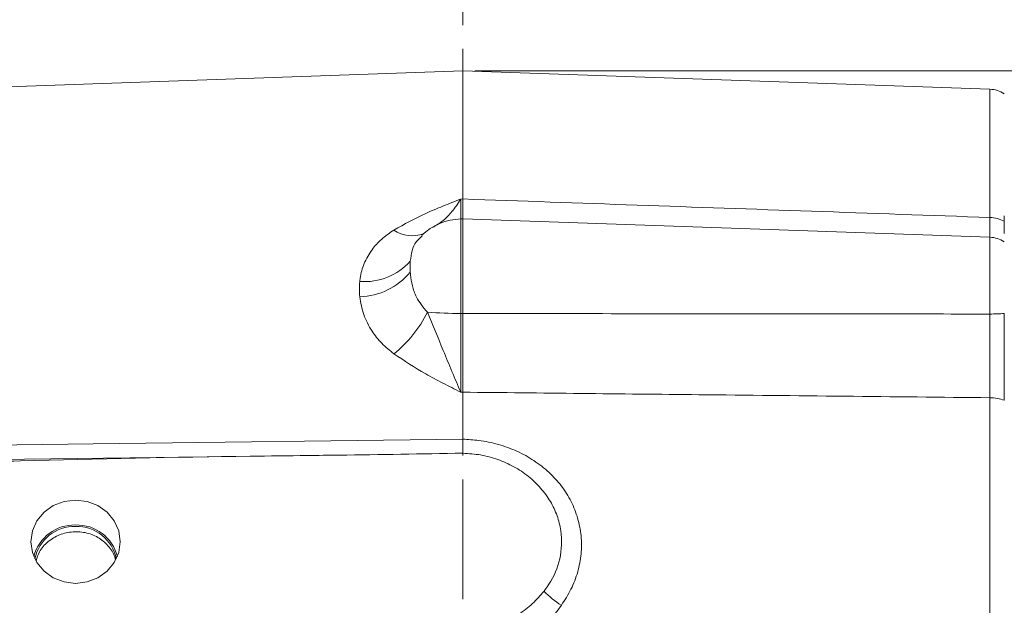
# Model space of a CAD drawing. Header units: inches. Extents: x 0.3 to 33.9, y 0.2 to 21.6.
# Tile 12 of 23: x 21.1 to 25.2, y 11.3 to 13.7. Entities that reach past the tile are written whole.
import ezdxf

# ---------------------------------------------------------------- set-up
doc = ezdxf.new("R2010")
doc.units = ezdxf.units.IN
doc.header["$MEASUREMENT"] = 0
doc.linetypes.add('CENTERX2', pattern=[0.8, 0.5, -0.1, 0.1, -0.1])
doc.layers.add('SLD-0', color=7, linetype='Continuous', lineweight=15)
doc.styles.add('SLDTEXTSTYLE0', font='TXT', dxfattribs={"width": 0.75})
doc.dimstyles.new('SLDDIMSTYLE0', dxfattribs={"dimtxt": 0.25, "dimasz": 0.13, "dimexe": 0, "dimexo": 0.0625, "dimgap": 0.0625, "dimtad": 0, "dimtih": 1, "dimtoh": 1, "dimrnd": 1e-09, "dimzin": 12, "dimdsep": 46, "dimtxsty": 'SLDTEXTSTYLE0', "dimsah": 1, "dimcen": 0.09, "dimadec": 0, "dimazin": 3, "dimtfac": 1, "dimtofl": 0, "dimtmove": 0, "dimatfit": 3, "dimfxl": 1, "dimfrac": 2, "dimtolj": 1, "dimtzin": 12, "dimarcsym": 0})

# ---------------------------------------------------------------- blocks, each defined once
blk = doc.blocks.new('_D_7')
at = {"layer": 'SLD-0'}
for p, q in [((26.938, 12.1142), (26.938, 15.5199)), ((24.3753, 15.4317), (24.3245, 15.4317)), ((24.3245, 15.4317), (24.3245, 15.0349)), ((25.5183, 15.4317), (25.569, 15.4317)), ((25.569, 15.4317), (25.569, 15.0349)), ((22.9555, 15.3949), (24.2358, 15.3949)), ((26.938, 15.3949), (25.6578, 15.3949)), ((24.3245, 15.0349), (24.3753, 15.0349)), ((25.569, 15.0349), (25.5183, 15.0349))]:
    blk.add_line(p, q, dxfattribs=at)
for points in [[(22.9555, 15.3949), (23.0855, 15.3749), (23.0855, 15.4149)], [(26.938, 15.3949), (26.808, 15.4149), (26.808, 15.3749)]]:
    blk.add_solid(points, dxfattribs=at)
at = {"layer": 'SLD-0', "char_height": 0.25, "attachment_point": 1, "style": 'SLDTEXTSTYLE0'}
for s, insert in [('3.98', (24.522, 15.8048, -1.544)), ('101.16', (24.4388, 15.3571, -1.544))]:
    blk.add_mtext(s, dxfattribs=dict(at, insert=insert))
blk = doc.blocks.new('_D_8')
at = {"layer": 'SLD-0'}
for p, q in [((18.3875, 12.6207), (18.3875, 14.2865)), ((20.1001, 14.1983), (20.0493, 14.1983)), ((20.0493, 14.1983), (20.0493, 13.8014)), ((21.243, 14.1983), (21.2938, 14.1983)), ((21.2938, 14.1983), (21.2938, 13.8014)), ((18.3875, 14.1615), (19.9605, 14.1615)), ((22.9555, 14.1615), (21.3826, 14.1615)), ((20.0493, 13.8014), (20.1001, 13.8014)), ((21.2938, 13.8014), (21.243, 13.8014))]:
    blk.add_line(p, q, dxfattribs=at)
for points in [[(18.3875, 14.1615), (18.5175, 14.1415), (18.5175, 14.1815)], [(22.9555, 14.1615), (22.8255, 14.1815), (22.8255, 14.1415)]]:
    blk.add_solid(points, dxfattribs=at)
at = {"layer": 'SLD-0', "char_height": 0.25, "attachment_point": 1, "style": 'SLDTEXTSTYLE0'}
for s, insert in [('4.57', (20.2467, 14.5714, -1.544)), ('116.03', (20.1636, 14.1237, -1.544))]:
    blk.add_mtext(s, dxfattribs=dict(at, insert=insert))
blk = doc.blocks.new('_D_9')
at = {"layer": 'SLD-0'}
for p, q in [((25.53, 13.4437), (25.53, 14.2865)), ((23.7637, 14.1983), (23.7129, 14.1983)), ((23.7129, 14.1983), (23.7129, 13.8014)), ((24.7219, 14.1983), (24.7727, 14.1983)), ((24.7727, 14.1983), (24.7727, 13.8014)), ((22.9555, 14.1615), (23.6241, 14.1615)), ((25.53, 14.1615), (24.8615, 14.1615)), ((23.7129, 13.8014), (23.7637, 13.8014)), ((24.7727, 13.8014), (24.7219, 13.8014))]:
    blk.add_line(p, q, dxfattribs=at)
for points in [[(22.9555, 14.1615), (23.0855, 14.1415), (23.0855, 14.1815)], [(25.53, 14.1615), (25.4, 14.1815), (25.4, 14.1415)]]:
    blk.add_solid(points, dxfattribs=at)
at = {"layer": 'SLD-0', "char_height": 0.25, "attachment_point": 1, "style": 'SLDTEXTSTYLE0'}
for s, insert in [('2.57', (23.818, 14.5714, -1.544)), ('65.39', (23.8272, 14.1237, -1.544))]:
    blk.add_mtext(s, dxfattribs=dict(at, insert=insert))
blk = doc.blocks.new('_D_10')
at = {"layer": 'SLD-0'}
for p, q in [((23.0055, 13.5316), (31.06, 13.5316)), ((30.935, 13.5316), (30.935, 10.1526)), ((30.3636, 9.7786), (30.3128, 9.7786)), ((30.3128, 9.7786), (30.3128, 9.3817)), ((31.5065, 9.7786), (31.5573, 9.7786)), ((31.5573, 9.7786), (31.5573, 9.3817)), ((30.3128, 9.3817), (30.3636, 9.3817)), ((31.5573, 9.3817), (31.5065, 9.3817)), ((30.935, 5.952), (30.935, 9.3309)), ((26.5026, 5.952), (31.06, 5.952))]:
    blk.add_line(p, q, dxfattribs=at)
for points in [[(30.935, 13.5316), (30.915, 13.4016), (30.955, 13.4016)], [(30.935, 5.952), (30.955, 6.082), (30.915, 6.082)]]:
    blk.add_solid(points, dxfattribs=at)
at = {"layer": 'SLD-0', "char_height": 0.25, "attachment_point": 1, "style": 'SLDTEXTSTYLE0'}
for s, insert in [('7.58', (30.5102, 10.1516, -1.544)), ('192.52', (30.4271, 9.704, -1.544))]:
    blk.add_mtext(s, dxfattribs=dict(at, insert=insert))

msp = doc.modelspace()

# ---------------------------------------------------------------- linework, layer by layer
at = {"color": 7, "linetype": 'Continuous', "lineweight": 15}
for p, q in [((22.9555, 13.5316), (19.4069, 13.4077)), ((25.1597, 13.4546), (22.9555, 13.5316)), ((22.9555, 12.9956), (22.9555, 13.5316)), ((22.9468, 12.9953), (22.9555, 12.9956)), ((22.9555, 12.9126), (22.9468, 12.9123)), ((25.1597, 12.8356), (22.9555, 12.9126)), ((22.9555, 12.9126), (22.9555, 12.5171)), ((22.9468, 12.5171), (22.9555, 12.5171)), ((22.9555, 12.1878), (22.9468, 12.1877)), ((22.9555, 11.9911), (22.9555, 12.1878)), ((25.1597, 8.7387), (25.1597, 12.1645)), ((22.9555, 11.9911), (22.9555, 11.9911)), ((22.003, 11.9193), (20.2067, 11.8966))]:
    msp.add_line(p, q, dxfattribs=at)
at = {"color": 8, "linetype": 'Continuous', "lineweight": 15}
for p, q in [((25.1597, 12.9182), (25.1597, 13.4546)), ((22.9468, 12.9123), (22.9468, 12.5171)), ((25.1597, 12.5146), (25.1597, 12.8356))]:
    msp.add_line(p, q, dxfattribs=at)
at = {"color": 7, "linetype": 'Continuous', "lineweight": 15, "flags": 128}
for points in [[(20.2097, 11.9558), (20.4496, 11.9589), (21.409, 11.9712), (22.9555, 11.9911)], [(21.3355, 11.7369), (21.2872, 11.7309), (21.2422, 11.7135), (21.2035, 11.6858), (21.1738, 11.6497), (21.1552, 11.6077), (21.1488, 11.5625), (21.1552, 11.5174), (21.1738, 11.4754), (21.2035, 11.4393), (21.2422, 11.4116), (21.2872, 11.3942), (21.3355, 11.3882), (21.3839, 11.3942), (21.4289, 11.4116), (21.4676, 11.4393), (21.4972, 11.4754), (21.5159, 11.5174), (21.5223, 11.5625), (21.5159, 11.6077), (21.4972, 11.6497), (21.4676, 11.6858), (21.4289, 11.7135), (21.3839, 11.7309), (21.3355, 11.7369)]]:
    msp.add_lwpolyline(points, dxfattribs=at)
at = {"color": 7, "linetype": 'Continuous', "lineweight": 15}
for centre, radius, start, end in [((25.1555, 13.3347), 0.12, 57.4864, 88), ((22.9555, 12.6625), 0.25, 92, 133.4921), ((25.1564, 12.7792), 0.139, 62.7512, 88.6215), ((25.1555, 12.7157), 0.12, 57.4864, 88), ((22.5437, 12.9085), 0.2586, 265.6603, 317.8804), ((22.514, 12.8758), 0.2895, 271.9959, 319.9014), ((22.3468, 12.7496), 0.5134, 308.5677, 333.654), ((22.9483, 14.6592), 2.1421, 266.2143, 269.9616), ((25.1581, 13.3014), 0.7868, 270.119, 274.5154), ((25.1573, 11.9752), 0.1893, 70.6432, 89.2616), ((21.3306, 11.4574), 0.1752, 88.3933, 165.6458), ((21.3304, 11.4586), 0.1678, 88.2308, 169.0909), ((21.3405, 11.4574), 0.1752, 14.3539, 91.607), ((21.3407, 11.4586), 0.1678, 10.9098, 91.7686), ((23.5873, 11.6415), 0.4092, 224.3359, 237.4492)]:
    msp.add_arc(centre, radius, start, end, dxfattribs=at)
at = {"color": 8, "linetype": 'Continuous', "lineweight": 15}
msp.add_arc((22.7432, 12.9756), 0.134, 235.2394, 290.6812, dxfattribs=at)
at = {"color": 7, "linetype": 'Continuous', "lineweight": 15}
msp.add_ellipse((22.9514, 11.5697), major_axis=(0.4929, -0.0872), ratio=0.962793, start_param=4.889568, end_param=5.863291, dxfattribs=at)
for points, knots in [([(22.6668, 12.8656), (22.7102, 12.8896), (22.7757, 12.926), (22.872, 12.9661), (22.9215, 12.9856), (22.9466, 12.9952), (22.9468, 12.9953)], [0, 0, 0, 0, 0.493398, 0.745029, 0.997453, 1, 1, 1, 1]), ([(22.9555, 12.9956), (22.9555, 12.9808), (22.9555, 12.9507), (22.9555, 12.9217), (22.9555, 12.9141), (22.9555, 12.9103)], [0, 0, 0, 0, 0.329951, 0.67005, 1, 1, 1, 1]), ([(22.9555, 12.9956), (23.4413, 12.9786), (24.1761, 12.9529), (24.9108, 12.927), (25.1597, 12.9182)], [0, 0, 0, 0, 0.661168, 1, 1, 1, 1]), ([(25.22, 12.925), (25.22, 12.9077), (25.22, 12.8761), (25.22, 12.8591), (25.22, 12.8513)], [0, 0, 0, 0, 0.545289, 1, 1, 1, 1]), ([(22.5241, 12.6507), (22.5247, 12.6553), (22.5278, 12.6808), (22.5404, 12.7267), (22.5711, 12.7812), (22.6132, 12.8286), (22.6488, 12.8531), (22.6668, 12.8656)], [0, 0, 0, 0, 0.054788, 0.306863, 0.566571, 0.779998, 1, 1, 1, 1]), ([(22.7355, 12.7351), (22.735, 12.7277), (22.7342, 12.713), (22.735, 12.6972), (22.7355, 12.6893)], [0, 0, 0, 0, 0.500002, 1, 1, 1, 1]), ([(22.7355, 12.6893), (22.7357, 12.6859), (22.7372, 12.6676), (22.7433, 12.6329), (22.761, 12.5771), (22.7897, 12.5424), (22.8068, 12.5218)], [0, 0, 0, 0, 0.061604, 0.328469, 0.601193, 1, 1, 1, 1]), ([(22.5241, 12.5865), (22.5233, 12.5973), (22.5216, 12.6189), (22.5233, 12.6401), (22.5241, 12.6507)], [0, 0, 0, 0, 0.499999, 1, 1, 1, 1]), ([(22.6668, 12.3482), (22.6493, 12.3624), (22.6137, 12.3913), (22.5705, 12.4471), (22.5368, 12.513), (22.5284, 12.5617), (22.5241, 12.5865)], [0, 0, 0, 0, 0.213359, 0.43352, 0.711269, 1, 1, 1, 1]), ([(22.8068, 12.5218), (22.8293, 12.4682), (22.8647, 12.3838), (22.9102, 12.2723), (22.9343, 12.2156), (22.9467, 12.1879), (22.9468, 12.1877)], [0, 0, 0, 0, 0.458944, 0.721864, 0.997669, 1, 1, 1, 1]), ([(22.9468, 12.5171), (22.9467, 12.4894), (22.9464, 12.4332), (22.9462, 12.3485), (22.9463, 12.2644), (22.9467, 12.2135), (22.9468, 12.1877)], [0, 0, 0, 0, 0.239385, 0.485722, 0.738731, 1, 1, 1, 1]), ([(22.9555, 12.5171), (22.9555, 12.4886), (22.9555, 12.4308), (22.9555, 12.3453), (22.9555, 12.2623), (22.9555, 12.2129), (22.9555, 12.1878)], [0, 0, 0, 0, 0.246214, 0.500001, 0.746214, 1, 1, 1, 1]), ([(22.9555, 12.5171), (23.3447, 12.5164), (24.0794, 12.5152), (24.8142, 12.5148), (25.1597, 12.5146)], [0, 0, 0, 0, 0.5296757, 1, 1, 1, 1]), ([(25.1597, 12.1645), (25.1598, 12.1902), (25.16, 12.2425), (25.1601, 12.33), (25.16, 12.422), (25.1598, 12.4834), (25.1597, 12.5146)], [0, 0, 0, 0, 0.245724, 0.500001, 0.745723, 1, 1, 1, 1]), ([(25.22, 12.517), (25.22, 12.4884), (25.22, 12.4302), (25.22, 12.3433), (25.22, 12.259), (25.22, 12.1965), (25.22, 12.1628), (25.22, 12.1538)], [0, 0, 0, 0, 0.225411, 0.45736, 0.682763, 0.914703, 1, 1, 1, 1]), ([(25.22, 12.5151), (25.22, 12.4826), (25.22, 12.4225), (25.22, 12.3347), (25.22, 12.2493), (25.22, 12.1967), (25.22, 12.1684)], [0, 0, 0, 0, 0.266854, 0.494133, 0.728006, 1, 1, 1, 1]), ([(22.9468, 12.1877), (22.9466, 12.1878), (22.9215, 12.2003), (22.872, 12.2254), (22.7757, 12.2758), (22.7102, 12.3194), (22.6668, 12.3482)], [0, 0, 0, 0, 0.002547, 0.254971, 0.506602, 1, 1, 1, 1]), ([(25.1597, 12.1645), (24.7538, 12.1687), (24.019, 12.1764), (23.2843, 12.1842), (22.9555, 12.1878)], [0, 0, 0, 0, 0.55255, 1, 1, 1, 1]), ([(22.9555, 11.9911), (22.9555, 11.9801), (22.9555, 11.9581), (22.9554, 11.9395), (22.9554, 11.9346), (22.9554, 11.9327)], [0, 0, 0, 0, 0.381475, 0.762945, 1, 1, 1, 1]), ([(22.9555, 11.9911), (22.9777, 11.9899), (23.0278, 11.9873), (23.1044, 11.9708), (23.1825, 11.9426), (23.2541, 11.9031), (23.317, 11.854), (23.3694, 11.7962), (23.4101, 11.7315), (23.4377, 11.6611), (23.452, 11.5871), (23.4519, 11.5111), (23.4377, 11.4357), (23.4102, 11.3627), (23.3815, 11.3186), (23.3672, 11.2966)], [0, 0, 0, 0, 0.063203, 0.143144, 0.223081, 0.302355, 0.381619, 0.459397, 0.53716, 0.614037, 0.690903, 0.767944, 0.844988, 0.922487, 1, 1, 1, 1]), ([(22.3053, 11.923), (22.2253, 11.922), (21.8254, 11.9174), (21.2751, 11.9061), (20.6546, 11.8867), (20.3544, 11.8681), (20.2043, 11.8587)], [0, 0, 0, 0, 0.114153, 0.5707765, 0.7853426, 1, 1, 1, 1]), ([(22.3053, 11.923), (22.3492, 11.9235), (22.566, 11.9259), (22.7827, 11.9297), (22.9554, 11.9327)], [0, 0, 0, 0, 0.202656, 1, 1, 1, 1]), ([(22.9554, 11.9327), (22.9803, 11.931), (23.03, 11.9275), (23.1022, 11.9079), (23.1698, 11.8776), (23.2305, 11.8372), (23.2821, 11.7878), (23.3228, 11.7324), (23.3512, 11.6719), (23.3718, 11.5914), (23.3674, 11.4907), (23.3319, 11.4062), (23.3018, 11.3652), (23.2947, 11.3555)], [0, 0, 0, 0, 0.085884, 0.171755, 0.257899, 0.34403, 0.427911, 0.511758, 0.59136, 0.670928, 0.816442, 0.9565, 1, 1, 1, 1]), ([(21.5011, 11.4889), (21.5009, 11.4902), (21.4987, 11.5091), (21.4767, 11.5417), (21.4367, 11.5794), (21.3831, 11.6017), (21.3247, 11.6067), (21.2672, 11.5937), (21.2182, 11.5641), (21.1835, 11.5256), (21.1747, 11.4957), (21.171, 11.4832)], [0, 0, 0, 0, 0.008878, 0.136772, 0.26509, 0.393868, 0.522663, 0.651127, 0.779371, 0.90768, 1, 1, 1, 1]), ([(23.2947, 11.3555), (23.2793, 11.3377), (23.2481, 11.3014), (23.19, 11.2575), (23.1248, 11.2228), (23.0467, 11.1958), (22.9885, 11.1906), (22.9554, 11.1877)], [0, 0, 0, 0, 0.185118, 0.375609, 0.56021, 0.750399, 1, 1, 1, 1])]:
    msp.add_open_spline(points, degree=3, knots=knots, dxfattribs=at)
at = {"color": 8, "linetype": 'Continuous', "lineweight": 15}
for points, knots in [([(22.9468, 12.9953), (22.9467, 12.9952), (22.9343, 12.9758), (22.9101, 12.9423), (22.8716, 12.9012), (22.8437, 12.885), (22.8285, 12.8763)], [0, 0, 0, 0, 0.002742, 0.32721, 0.636521, 1, 1, 1, 1]), ([(22.9468, 12.9953), (22.9468, 12.9944), (22.9466, 12.9779), (22.9464, 12.9497), (22.9462, 12.9222), (22.9463, 12.9085), (22.9465, 12.9099), (22.9466, 12.9103)], [0, 0, 0, 0, 0.016587, 0.293798, 0.57906, 0.864165, 1, 1, 1, 1]), ([(25.1599, 12.8306), (25.1599, 12.8301), (25.16, 12.8278), (25.16, 12.841), (25.16, 12.8693), (25.1598, 12.9017), (25.1597, 12.9182)], [0, 0, 0, 0, 0.083996, 0.392794, 0.691203, 1, 1, 1, 1]), ([(22.7855, 12.8413), (22.7767, 12.8336), (22.7556, 12.8154), (22.7418, 12.7796), (22.7376, 12.7501), (22.7355, 12.7351)], [0, 0, 0, 0, 0.261082, 0.624977, 1, 1, 1, 1])]:
    msp.add_open_spline(points, degree=3, knots=knots, dxfattribs=at)
at = {"layer": 'SLD-0', "linetype": 'CENTERX2', "lineweight": 0}
msp.add_line((22.9555, 17.4229), (22.9555, 3.5928), dxfattribs=at)

# ---------------------------------------------------------------- dimensions: what is measured, and where the dimension line sits
at = {"layer": 'SLD-0'}
for base, p2, picture, middle in [((18.3875, 14.1615), (18.3875, 12.5707), '_D_8', (20.6715, 14.1615)), ((26.938, 15.3949), (26.938, 12.0642), '_D_7', (24.9468, 15.3949)), ((25.53, 14.1615), (25.53, 13.3937), '_D_9', (24.2428, 14.1615))]:
    dim = msp.add_linear_dim(base=base, p1=(22.9555, 17.4229), p2=p2, dimstyle='SLDDIMSTYLE0', dxfattribs=at)
    dim.commit()
    dim.dimension.update_dxf_attribs({"geometry": picture, "text_midpoint": middle, "dimtype": 160})
dim = msp.add_linear_dim(base=(30.935, 13.5316), p1=(26.4526, 5.952), p2=(22.9555, 13.5316), angle=90, dimstyle='SLDDIMSTYLE0', dxfattribs=at)
dim.commit()
dim.dimension.update_dxf_attribs({"geometry": '_D_10', "text_midpoint": (30.935, 9.7418), "dimtype": 160})

doc.saveas('drawing.dxf')
